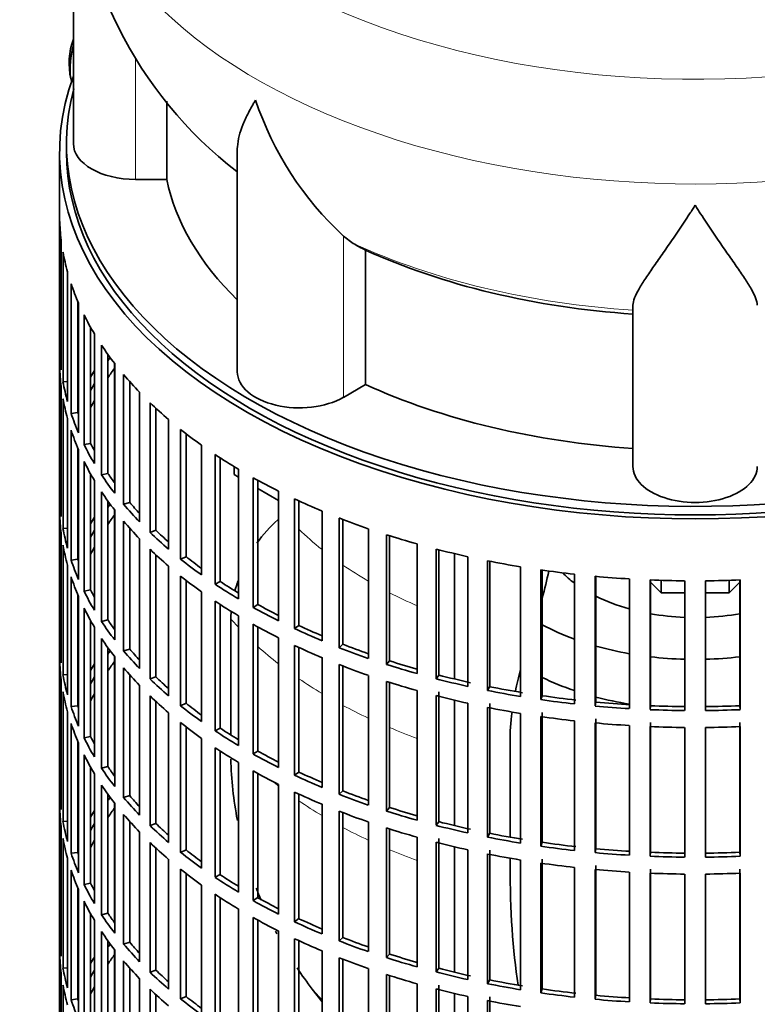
# Model space of a CAD drawing. Header units: millimetres. Extents: x 166 to 762, y -3140 to 2142.
# Tile 3 of 24: x 567 to 673, y -3030 to -2887. Entities that reach past the tile are written whole.
import ezdxf

# ---------------------------------------------------------------- set-up
doc = ezdxf.new("R2010")
doc.units = ezdxf.units.MM
for name, color, linetype in [('M5X8_UNI7687', 7, 'Continuous'), ('VSI134_DIFFUSORE', 7, 'Continuous'), ('VSI134_FILTRO_A', 7, 'Continuous'), ('VSI134_GIUNTO_8×', 7, 'Continuous'), ('VSI134_SUPPORTO_', 7, 'Continuous')]:
    doc.layers.add(name, color=color, linetype=linetype)

# ---------------------------------------------------------------- blocks, each defined once
blk = doc.blocks.new('SE4')
at = {"layer": 'M5X8_UNI7687', "color": 7, "linetype": 'Continuous', "lineweight": 35}
blk.add_arc((583.71, -2893.63), 10, 159.6255, 193.1681, dxfattribs=at)
blk.add_ellipse((575.53, -2891.91), major_axis=(1.01, 4.83), ratio=0.279258, start_param=1.436063, end_param=2.733198, dxfattribs=at)
at = {"layer": 'VSI134_DIFFUSORE', "color": 7, "linetype": 'Continuous', "lineweight": 35}
for p, q in [((574.33, -2862.21), (574.33, -2905.26)), ((587.86, -2910.46), (587.86, -2899.11)), ((598.06, -2906.17), (598.06, -2938.33)), ((583.33, -2910.46), (587.86, -2910.46)), ((614.84, -2919.71), (613.42, -2918.66)), ((616.62, -2940.16), (616.62, -2920.68)), ((655.33, -2952.03), (655.33, -2928.68)), ((613.42, -2942.01), (616.62, -2940.16))]:
    blk.add_line(p, q, dxfattribs=at)
at = {"layer": 'VSI134_DIFFUSORE', "color": 4, "linetype": 'Continuous', "lineweight": 9}
for p, q in [((583.33, -2910.46), (583.33, -2892.74)), ((613.42, -2942.01), (613.42, -2918.66))]:
    blk.add_line(p, q, dxfattribs=at)
at = {"layer": 'VSI134_DIFFUSORE', "color": 7, "linetype": 'Continuous', "lineweight": 35}
for centre, radius, start, end in [((635.25, -2861.22), 60.84, 180.9609, 232.2334), ((645.92, -2883.7), 47.73, 198.6373, 227.0857), ((622.75, -2907.32), 14.7, 237.4509, 245.3566)]:
    blk.add_arc(centre, radius, start, end, dxfattribs=at)
at = {"layer": 'VSI134_DIFFUSORE', "color": 4, "linetype": 'Continuous', "lineweight": 9}
for centre, major_axis, start_param, end_param in [((664.33, -2846.49), (85.67, 0), 2.813416, 6.283185), ((664.33, -2859.25), (-89.83, 0), 0, 3.209745), ((664.33, -2883.79), (-79.5, 0), 0.898849, 1.457346)]:
    blk.add_ellipse(centre, major_axis=major_axis, ratio=0.57735, start_param=start_param, end_param=end_param, dxfattribs=at)
at = {"layer": 'VSI134_DIFFUSORE', "color": 7, "linetype": 'Continuous', "lineweight": 35}
for centre, major_axis, start_param, end_param in [((583.33, -2905.26), (9, 0), 3.141593, 4.712389), ((664.33, -2905.26), (-77, 0), 0.117151, 0.534109), ((664.33, -2885.79), (-77, 0), 0.902549, 1.453645), ((607.06, -2938.33), (9, 0), 3.141593, 5.497787), ((664.33, -2905.26), (-77, 0), 0.902549, 1.453645), ((664.33, -2952.03), (-9, 0), 0, 3.141593)]:
    blk.add_ellipse(centre, major_axis=major_axis, ratio=0.57735, start_param=start_param, end_param=end_param, dxfattribs=at)
for points, knots in [([(598.06, -2906.19), (598.06, -2906.03), (598.06, -2905.87), (598.15, -2904.69), (598.43, -2903.64), (599.1, -2901.97), (599.37, -2901.39), (599.82, -2900.5), (599.98, -2900.2), (600.24, -2899.74), (600.37, -2899.51), (600.51, -2899.27), (600.6, -2899.12), (600.65, -2899.03), (600.69, -2898.96)], [0.4600931, 0.4600931, 0.4600931, 0.4600931, 0.5, 0.5, 0.75, 0.75, 0.875, 0.875, 0.9375, 0.9375, 0.96875, 0.984375, 0.984375, 1, 1, 1, 1]), ([(664.33, -2914.18), (664.2, -2914.39), (664.07, -2914.6), (663.8, -2915.02), (663.67, -2915.23), (663.27, -2915.84), (663.01, -2916.25), (662.22, -2917.44), (661.7, -2918.21), (660.69, -2919.68), (660.19, -2920.4), (659.25, -2921.75), (658.8, -2922.39), (657.95, -2923.61), (657.55, -2924.19), (657.01, -2925.01), (656.84, -2925.28), (656.52, -2925.79), (656.37, -2926.04), (655.96, -2926.76), (655.73, -2927.2), (655.42, -2928), (655.33, -2928.36), (655.33, -2928.68)], [0, 0, 0, 0, 0.03125, 0.03125, 0.0625, 0.0625, 0.125, 0.125, 0.25, 0.25, 0.375, 0.375, 0.5, 0.5, 0.625, 0.625, 0.6875, 0.6875, 0.75, 0.75, 0.875, 0.875, 1, 1, 1, 1]), ([(673.33, -2928.68), (673.33, -2928.36), (673.24, -2928), (672.93, -2927.2), (672.71, -2926.76), (672.3, -2926.05), (672.15, -2925.79), (671.82, -2925.28), (671.65, -2925.01), (671.11, -2924.19), (670.72, -2923.62), (669.87, -2922.39), (669.42, -2921.75), (668.47, -2920.4), (667.98, -2919.69), (666.96, -2918.21), (666.45, -2917.44), (665.66, -2916.25), (665.4, -2915.85), (665, -2915.23), (664.86, -2915.02), (664.6, -2914.6), (664.46, -2914.39), (664.33, -2914.18)], [0, 0, 0, 0, 0.125, 0.125, 0.25, 0.25, 0.3125, 0.3125, 0.375, 0.375, 0.5, 0.5, 0.625, 0.625, 0.75, 0.75, 0.875, 0.875, 0.9375, 0.9375, 0.96875, 0.96875, 1, 1, 1, 1])]:
    blk.add_open_spline(points, degree=3, knots=knots, dxfattribs=at)
at = {"layer": 'VSI134_FILTRO_A', "color": 7, "linetype": 'Continuous', "lineweight": 35}
for p, q in [((572.33, -2906.49), (572.33, -3070.6)), ((572.34, -2916.34), (572.34, -2935.12)), ((572.56, -2919.23), (572.56, -2938.01)), ((572.83, -2920.97), (572.83, -2939.75)), ((573.48, -2923.83), (573.48, -2942.61)), ((574, -2925.55), (574, -2944.33)), ((574.98, -2928.13), (574.98, -2944.21)), ((575.09, -2928.37), (575.09, -2947.15)), ((575.87, -2930.06), (575.87, -2948.84)), ((576.82, -2931.87), (576.82, -2948.67)), ((577.37, -2932.81), (577.37, -2951.59)), ((572.56, -2935.12), (572.34, -2935.12)), ((578.41, -2934.46), (578.41, -2953.24)), ((579.33, -2935.8), (579.33, -2953.01)), ((572.34, -2937.57), (572.34, -2956.35)), ((580.32, -2937.12), (580.32, -2955.9)), ((573.48, -2939.7), (572.83, -2939.75)), ((581.6, -2938.71), (581.6, -2957.49)), ((582.49, -2939.73), (582.49, -2957.22)), ((572.56, -2940.46), (572.56, -2959.24)), ((583.91, -2941.27), (583.91, -2960.05)), ((572.83, -2942.2), (572.83, -2960.98)), ((585.43, -2942.78), (585.43, -2961.56)), ((586.27, -2943.58), (586.27, -2961.25)), ((573.48, -2945.06), (573.48, -2963.84)), ((574.98, -2944.21), (574, -2944.33)), ((588.11, -2945.22), (588.11, -2964)), ((574, -2946.78), (574, -2965.56)), ((589.85, -2946.65), (589.85, -2965.43)), ((590.64, -2947.27), (590.64, -2965.08)), ((574.98, -2949.35), (574.98, -2965.44)), ((575.09, -2949.6), (575.09, -2968.38)), ((576.82, -2948.67), (575.87, -2948.84)), ((592.89, -2948.94), (592.89, -2967.72)), ((575.87, -2951.29), (575.87, -2970.07)), ((594.84, -2950.28), (594.84, -2969.06)), ((595.58, -2950.76), (595.58, -2968.67)), ((598.22, -2952.41), (598.22, -2971.19)), ((576.82, -2953.1), (576.82, -2969.89)), ((577.37, -2954.04), (577.37, -2972.82)), ((579.33, -2953.01), (578.41, -2953.24)), ((600.36, -2953.64), (600.36, -2972.42)), ((601.03, -2954.02), (601.03, -2972)), ((572.56, -2956.35), (572.34, -2956.35)), ((578.41, -2955.68), (578.41, -2974.46)), ((604.04, -2955.59), (604.04, -2974.37)), ((606.36, -2956.72), (606.36, -2975.5)), ((606.97, -2957), (606.97, -2975.04)), ((579.33, -2957.02), (579.33, -2974.24)), ((580.32, -2958.35), (580.32, -2977.13)), ((582.49, -2957.22), (581.6, -2957.49)), ((572.34, -2958.8), (572.34, -2977.58)), ((610.33, -2958.47), (610.33, -2977.25)), ((612.81, -2959.48), (612.81, -2978.26)), ((613.35, -2959.68), (613.35, -2977.77)), ((573.48, -2960.93), (572.83, -2960.98)), ((581.6, -2959.94), (581.6, -2978.72)), ((582.49, -2960.96), (582.49, -2978.45)), ((586.27, -2961.25), (585.43, -2961.56)), ((617.03, -2961.03), (617.03, -2979.81)), ((572.56, -2961.69), (572.56, -2980.47)), ((583.91, -2962.5), (583.91, -2981.28)), ((619.65, -2961.9), (619.65, -2980.68)), ((620.11, -2962.05), (620.11, -2980.17)), ((572.83, -2963.43), (572.83, -2982.21)), ((585.43, -2964.01), (585.43, -2982.79)), ((624.08, -2963.23), (624.08, -2982.01)), ((626.83, -2963.97), (626.83, -2982.75)), ((627.21, -2964.07), (627.21, -2982.22)), ((574.98, -2965.44), (574, -2965.56)), ((586.27, -2964.81), (586.27, -2982.48)), ((590.64, -2965.08), (589.85, -2965.43)), ((631.45, -2965.08), (631.45, -2983.86)), ((573.48, -2966.29), (573.48, -2985.07)), ((588.11, -2966.45), (588.11, -2985.22)), ((634.29, -2965.68), (634.29, -2984.45)), ((634.59, -2965.73), (634.59, -2983.9)), ((639.06, -2966.54), (639.06, -2985.32)), ((574, -2968.01), (574, -2986.79)), ((589.85, -2967.88), (589.85, -2986.66)), ((641.99, -2967), (641.99, -2985.78)), ((642.2, -2967.03), (642.2, -2985.21)), ((646.87, -2967.62), (646.87, -2986.4)), ((649.85, -2967.92), (649.85, -2986.7)), ((649.98, -2967.94), (649.98, -2986.13)), ((654.81, -2968.3), (654.81, -2987.08)), ((590.64, -2968.5), (590.64, -2986.3)), ((595.58, -2968.67), (594.84, -2969.06)), ((657.82, -2968.45), (657.82, -2987.23)), ((657.87, -2968.46), (657.87, -2986.66)), ((662.82, -2968.58), (662.82, -2987.36)), ((665.85, -2968.58), (665.85, -2987.36)), ((670.8, -2968.46), (670.8, -2986.66)), ((670.84, -2968.45), (670.84, -2987.23)), ((574.98, -2970.58), (574.98, -2986.67)), ((575.09, -2970.83), (575.09, -2989.61)), ((576.82, -2969.89), (575.87, -2970.07)), ((592.89, -2970.17), (592.89, -2988.95)), ((575.87, -2972.52), (575.87, -2991.3)), ((594.84, -2971.51), (594.84, -2990.29)), ((595.58, -2971.99), (595.58, -2989.9)), ((601.03, -2972), (600.36, -2972.42)), ((598.22, -2973.63), (598.22, -2992.41)), ((576.82, -2974.32), (576.82, -2991.12)), ((577.37, -2975.27), (577.37, -2994.05)), ((579.33, -2974.24), (578.41, -2974.46)), ((600.36, -2974.87), (600.36, -2993.65)), ((601.03, -2975.24), (601.03, -2993.22)), ((606.97, -2975.04), (606.36, -2975.5)), ((578.41, -2976.91), (578.41, -2995.69)), ((604.04, -2976.82), (604.04, -2995.6)), ((572.56, -2977.58), (572.34, -2977.58)), ((579.33, -2978.25), (579.33, -2995.47)), ((606.36, -2977.94), (606.36, -2996.72)), ((606.97, -2978.23), (606.97, -2996.27)), ((613.35, -2977.77), (612.81, -2978.26)), ((580.32, -2979.58), (580.32, -2998.36)), ((582.49, -2978.45), (581.6, -2978.72)), ((610.33, -2979.7), (610.33, -2998.48)), ((572.34, -2980.03), (572.34, -2998.81)), ((581.6, -2981.16), (581.6, -2999.94)), ((612.81, -2980.7), (612.81, -2999.48)), ((613.35, -2980.91), (613.35, -2999)), ((620.11, -2980.17), (619.65, -2980.68)), ((573.48, -2982.16), (572.83, -2982.21)), ((582.49, -2982.19), (582.49, -2999.68)), ((586.27, -2982.48), (585.43, -2982.79)), ((617.03, -2982.26), (617.03, -3001.04)), ((627.21, -2982.22), (626.83, -2982.75)), ((572.56, -2982.91), (572.56, -3001.69)), ((583.91, -2983.73), (583.91, -3002.5)), ((619.65, -2983.13), (619.65, -3001.91)), ((620.11, -2983.28), (620.11, -3001.4)), ((634.59, -2983.9), (634.29, -2984.45)), ((572.83, -2984.66), (572.83, -3003.44)), ((585.43, -2985.24), (585.43, -3004.02)), ((624.08, -2984.46), (624.08, -3003.24)), ((626.83, -2985.2), (626.83, -3003.98)), ((627.21, -2984.67), (627.21, -3003.45)), ((642.2, -2985.21), (641.99, -2985.78)), ((574.98, -2986.67), (574, -2986.79)), ((586.27, -2986.04), (586.27, -3003.71)), ((590.64, -2986.3), (589.85, -2986.66)), ((631.45, -2986.31), (631.45, -3005.09)), ((634.29, -2986.9), (634.29, -3005.68)), ((634.59, -2986.35), (634.59, -3005.13)), ((649.98, -2986.13), (649.85, -2986.7)), ((657.87, -2986.66), (657.82, -2987.23)), ((670.8, -2986.66), (670.84, -2987.23)), ((573.48, -2987.52), (573.48, -3006.3)), ((588.11, -2987.67), (588.11, -3006.45)), ((639.06, -2987.77), (639.06, -3006.55)), ((641.99, -2988.22), (641.99, -3007)), ((642.2, -2987.66), (642.2, -3006.44)), ((574, -2989.24), (574, -3008.02)), ((589.85, -2989.11), (589.85, -3007.89)), ((590.64, -2989.73), (590.64, -3007.53)), ((646.87, -2988.85), (646.87, -3007.63)), ((649.85, -2989.15), (649.85, -3007.93)), ((649.98, -2988.58), (649.98, -3007.36)), ((654.81, -2989.53), (654.81, -3008.31)), ((657.82, -2989.68), (657.82, -3008.46)), ((657.87, -2989.11), (657.87, -3007.88)), ((670.8, -2989.11), (670.8, -3007.88)), ((670.84, -2989.68), (670.84, -3008.46)), ((576.82, -2991.12), (575.87, -2991.3)), ((595.58, -2989.9), (594.84, -2990.29)), ((662.82, -2989.81), (662.82, -3008.59)), ((665.85, -2989.81), (665.85, -3008.59)), ((574.98, -2991.81), (574.98, -3007.89)), ((575.09, -2992.06), (575.09, -3010.84)), ((592.89, -2991.4), (592.89, -3010.18)), ((575.87, -2993.75), (575.87, -3012.53)), ((594.84, -2992.74), (594.84, -3011.51)), ((595.58, -2993.22), (595.58, -3011.12)), ((601.03, -2993.22), (600.36, -2993.65)), ((579.33, -2995.47), (578.41, -2995.69)), ((598.22, -2994.86), (598.22, -3013.64)), ((576.82, -2995.55), (576.82, -3012.35)), ((577.37, -2996.5), (577.37, -3015.28)), ((600.36, -2996.1), (600.36, -3014.88)), ((601.03, -2996.47), (601.03, -3014.45)), ((606.97, -2996.27), (606.36, -2996.72)), ((578.41, -2998.14), (578.41, -3016.92)), ((604.04, -2998.05), (604.04, -3016.83)), ((572.56, -2998.8), (572.34, -2998.81)), ((579.33, -2999.48), (579.33, -3016.7)), ((582.49, -2999.68), (581.6, -2999.94)), ((606.36, -2999.17), (606.36, -3017.95)), ((606.97, -2999.46), (606.97, -3017.49)), ((613.35, -2999), (612.81, -2999.48)), ((580.32, -3000.81), (580.32, -3019.59)), ((610.33, -3000.93), (610.33, -3019.71)), ((572.34, -3001.26), (572.34, -3020.04)), ((581.6, -3002.39), (581.6, -3021.17)), ((612.81, -3001.93), (612.81, -3020.71)), ((613.35, -3002.14), (613.35, -3020.23)), ((620.11, -3001.4), (619.65, -3001.91)), ((573.48, -3003.39), (572.83, -3003.44)), ((582.49, -3003.42), (582.49, -3020.91)), ((586.27, -3003.71), (585.43, -3004.02)), ((617.03, -3003.48), (617.03, -3022.26)), ((627.21, -3003.45), (626.83, -3003.98)), ((572.56, -3004.14), (572.56, -3022.92)), ((583.91, -3004.95), (583.91, -3023.73)), ((619.65, -3004.36), (619.65, -3023.14)), ((620.11, -3004.51), (620.11, -3022.63)), ((634.59, -3005.13), (634.29, -3005.68)), ((572.83, -3005.89), (572.83, -3024.66)), ((585.43, -3006.47), (585.43, -3025.25)), ((624.08, -3005.69), (624.08, -3024.47)), ((626.83, -3006.43), (626.83, -3025.21)), ((627.21, -3005.9), (627.21, -3024.68)), ((642.2, -3006.44), (641.99, -3007)), ((574.98, -3007.89), (574, -3008.02)), ((586.27, -3007.26), (586.27, -3024.94)), ((590.64, -3007.53), (589.85, -3007.89)), ((631.45, -3007.54), (631.45, -3026.31)), ((634.29, -3008.13), (634.29, -3026.91)), ((634.59, -3007.58), (634.59, -3026.36)), ((649.98, -3007.36), (649.85, -3007.93)), ((657.87, -3007.88), (657.82, -3008.46)), ((670.8, -3007.88), (670.84, -3008.46)), ((573.48, -3008.75), (573.48, -3027.53)), ((588.11, -3008.9), (588.11, -3027.68)), ((639.06, -3009), (639.06, -3027.78)), ((641.99, -3009.45), (641.99, -3028.23)), ((642.2, -3008.89), (642.2, -3027.67)), ((574, -3010.47), (574, -3029.25)), ((589.85, -3010.33), (589.85, -3029.11)), ((590.64, -3010.96), (590.64, -3028.76)), ((595.58, -3011.12), (594.84, -3011.51)), ((646.87, -3010.08), (646.87, -3028.86)), ((649.85, -3010.38), (649.85, -3029.16)), ((649.98, -3009.81), (649.98, -3028.59)), ((654.81, -3010.76), (654.81, -3029.54)), ((657.82, -3010.91), (657.82, -3029.69)), ((657.87, -3010.33), (657.87, -3029.11)), ((662.82, -3011.04), (662.82, -3029.82)), ((665.85, -3011.04), (665.85, -3029.82)), ((670.8, -3010.33), (670.8, -3029.11)), ((670.84, -3010.91), (670.84, -3029.69)), ((576.82, -3012.35), (575.87, -3012.53)), ((574.98, -3013.04), (574.98, -3029.12)), ((575.09, -3013.29), (575.09, -3032.07)), ((592.89, -3012.63), (592.89, -3031.4)), ((594.84, -3013.96), (594.84, -3032.74)), ((575.87, -3014.98), (575.87, -3033.76)), ((595.58, -3014.45), (595.58, -3032.35)), ((601.03, -3014.45), (600.36, -3014.88)), ((576.82, -3016.78), (576.82, -3033.58)), ((579.33, -3016.7), (578.41, -3016.92)), ((598.22, -3016.09), (598.22, -3034.87)), ((577.37, -3017.73), (577.37, -3036.51)), ((600.36, -3017.33), (600.36, -3036.11)), ((601.03, -3017.7), (601.03, -3035.68)), ((606.97, -3017.49), (606.36, -3017.95)), ((578.41, -3019.37), (578.41, -3038.15)), ((604.04, -3019.28), (604.04, -3038.06)), ((572.56, -3020.03), (572.34, -3020.04)), ((579.33, -3020.71), (579.33, -3037.93)), ((582.49, -3020.91), (581.6, -3021.17)), ((606.36, -3020.4), (606.36, -3039.18)), ((606.97, -3020.69), (606.97, -3038.72)), ((613.35, -3020.23), (612.81, -3020.71)), ((572.34, -3022.49), (572.34, -3041.27)), ((580.32, -3022.04), (580.32, -3040.82)), ((610.33, -3022.16), (610.33, -3040.94)), ((581.6, -3023.62), (581.6, -3042.4)), ((612.81, -3023.16), (612.81, -3041.94)), ((613.35, -3023.37), (613.35, -3041.45)), ((620.11, -3022.63), (619.65, -3023.14)), ((572.56, -3025.37), (572.56, -3044.15)), ((573.48, -3024.62), (572.83, -3024.66)), ((582.49, -3024.65), (582.49, -3042.14)), ((586.27, -3024.94), (585.43, -3025.25)), ((617.03, -3024.71), (617.03, -3043.49)), ((627.21, -3024.68), (626.83, -3025.21)), ((583.91, -3026.18), (583.91, -3044.96)), ((619.65, -3025.59), (619.65, -3044.37)), ((620.11, -3025.73), (620.11, -3043.85)), ((634.59, -3026.36), (634.29, -3026.91)), ((572.83, -3027.11), (572.83, -3045.89)), ((585.43, -3027.7), (585.43, -3046.48)), ((624.08, -3026.92), (624.08, -3045.7)), ((626.83, -3027.66), (626.83, -3046.44)), ((627.21, -3027.13), (627.21, -3045.91)), ((642.2, -3027.67), (641.99, -3028.23)), ((574.98, -3029.12), (574, -3029.25)), ((586.27, -3028.49), (586.27, -3046.17)), ((590.64, -3028.76), (589.85, -3029.11)), ((631.45, -3028.76), (631.45, -3047.54)), ((634.29, -3029.36), (634.29, -3048.14)), ((634.59, -3028.81), (634.59, -3047.59)), ((649.98, -3028.59), (649.85, -3029.16)), ((657.87, -3029.11), (657.82, -3029.69)), ((670.8, -3029.11), (670.84, -3029.69))]:
    blk.add_line(p, q, dxfattribs=at)
for centre, major_axis, start_param, end_param in [((664.33, -2906.49), (-92, 0), -0.208894, 3.350487), ((664.33, -2906.49), (-91, 0), 0, 3.141593), ((664.33, -2915.47), (-92, 0), 0.016456, 0.07081), ((664.33, -2915.47), (-92, 0), 0.103722, 0.158077), ((664.33, -2915.47), (-92, 0), 0.190989, 0.245343), ((664.33, -2915.47), (-92, 0), 0.278255, 0.33261), ((664.33, -2934.25), (-92, 0), 0.016456, 0.07081), ((664.33, -2915.47), (-92, 0), 0.365522, 0.419876), ((664.33, -2955.48), (-91, 0), -0.374965, -0.365223), ((664.33, -2936.7), (-92, 0), 0.016456, 0.07081), ((664.33, -2955.48), (-92, 0), -0.33261, -0.313806), ((664.33, -2957.93), (-91, 0), -0.394539, -0.365223), ((664.33, -2934.25), (-92, 0), 0.103722, 0.158077), ((664.33, -2915.47), (-92, 0), 0.452788, 0.507143), ((664.33, -2955.48), (-91, 0), -0.299174, -0.277957), ((664.33, -2936.7), (-92, 0), 0.103722, 0.158077), ((664.33, -2957.93), (-91, 0), -0.299174, -0.277957), ((664.33, -2915.47), (-92, 0), 0.540055, 0.594409), ((664.33, -2934.25), (-92, 0), 0.190989, 0.245343), ((664.33, -2934.25), (-91, 0), 0.19069, 0.196715), ((664.33, -2936.7), (-92, 0), 0.190989, 0.245343), ((664.33, -2915.47), (-92, 0), 0.627321, 0.681676), ((664.33, -2934.25), (-92, 0), 0.278255, 0.33261), ((664.33, -2934.25), (-91, 0), 0.277957, 0.299174), ((664.33, -2936.7), (-92, 0), 0.278255, 0.33261), ((664.33, -2915.47), (-92, 0), 0.714588, 0.768942), ((664.33, -2934.25), (-92, 0), 0.365522, 0.419876), ((664.33, -2934.25), (-91, 0), 0.365223, 0.394539), ((664.33, -2915.47), (-92, 0), 0.801854, 0.856209), ((664.33, -2955.48), (-92, 0), 0.016456, 0.07081), ((664.33, -2936.7), (-92, 0), 0.365522, 0.419876), ((664.33, -2915.47), (-92, 0), 0.889121, 0.943475), ((664.33, -2976.71), (-91, 0), -0.374965, -0.365223), ((664.33, -2934.25), (-92, 0), 0.452788, 0.507143), ((664.33, -2934.25), (-91, 0), 0.45249, 0.486998), ((664.33, -2957.93), (-92, 0), 0.016456, 0.07081), ((664.33, -2976.71), (-92, 0), -0.33261, -0.313806), ((664.33, -2979.16), (-91, 0), -0.394539, -0.365223), ((664.33, -2915.47), (-92, 0), 0.976387, 1.030742), ((664.33, -2955.48), (-92, 0), 0.103722, 0.158077), ((664.33, -2976.71), (-91, 0), -0.299174, -0.277957), ((664.33, -2936.7), (-92, 0), 0.452788, 0.507143), ((664.33, -2934.25), (-91, 0), 0.539756, 0.577951), ((664.33, -2934.25), (-92, 0), 0.540055, 0.594409), ((664.33, -2915.47), (-92, 0), 1.063654, 1.118008), ((664.33, -2957.93), (-92, 0), 0.103722, 0.158077), ((664.33, -2979.16), (-91, 0), -0.299174, -0.277957), ((664.33, -2936.7), (-92, 0), 0.540055, 0.594409), ((664.33, -2915.47), (-92, 0), 1.15092, 1.205275), ((664.33, -2955.48), (-92, 0), 0.190989, 0.245343), ((664.33, -2955.48), (-91, 0), 0.19069, 0.196715), ((664.33, -2934.25), (-92, 0), 0.627321, 0.681676), ((664.33, -2934.25), (-91, 0), 0.627022, 0.668018), ((664.33, -2915.47), (-92, 0), 1.238186, 1.292541), ((664.33, -2957.93), (-92, 0), 0.190989, 0.245343), ((664.33, -2936.7), (-92, 0), 0.627321, 0.681676), ((664.33, -2915.47), (-92, 0), 1.325453, 1.379807), ((664.33, -2915.47), (-92, 0), 1.412719, 1.467074), ((664.33, -2934.25), (-92, 0), 0.714588, 0.768942), ((664.33, -2934.25), (-91, 0), 0.714289, 0.757518), ((664.33, -2915.47), (-92, 0), 1.499986, 1.55434), ((664.33, -2915.47), (92, 0), 4.728845, 4.783199), ((664.33, -2955.48), (-92, 0), 0.278255, 0.33261), ((664.33, -2955.48), (-91, 0), 0.277957, 0.299174), ((664.33, -2957.93), (-92, 0), 0.278255, 0.33261), ((664.33, -2936.7), (-92, 0), 0.714588, 0.768942), ((664.33, -2934.25), (-92, 0), 0.801854, 0.856209), ((664.33, -2934.25), (-91, 0), 0.801555, 0.846635), ((664.33, -2955.48), (-92, 0), 0.365522, 0.419876), ((664.33, -2955.48), (-91, 0), 0.365223, 0.394539), ((664.33, -2936.7), (-92, 0), 0.801854, 0.856209), ((664.33, -2934.25), (-92, 0), 0.889121, 0.943475), ((664.33, -2934.25), (-91, 0), 0.888822, 0.935485), ((664.33, -2957.93), (-92, 0), 0.365522, 0.419876), ((664.33, -2976.71), (-92, 0), 0.016456, 0.07081), ((664.33, -2936.7), (-92, 0), 0.889121, 0.943475), ((664.33, -2934.25), (-92, 0), 0.976387, 1.030742), ((664.33, -2934.25), (-91, 0), 0.976088, 1.024141), ((664.33, -2997.94), (-91, 0), -0.374965, -0.365223), ((664.33, -2955.48), (-92, 0), 0.452788, 0.507143), ((664.33, -2955.48), (-91, 0), 0.45249, 0.486998), ((664.33, -2979.16), (-92, 0), 0.016456, 0.07081), ((664.33, -2997.94), (-92, 0), -0.33261, -0.313806), ((664.33, -3000.39), (-91, 0), -0.394539, -0.365223), ((664.33, -2957.93), (-92, 0), 0.452788, 0.507143), ((664.33, -2936.7), (-92, 0), 0.976387, 1.030742), ((664.33, -2934.25), (-92, 0), 1.063654, 1.118008), ((664.33, -2934.25), (-91, 0), 1.063355, 1.112655), ((664.33, -2976.71), (-92, 0), 0.103722, 0.158077), ((664.33, -2997.94), (-91, 0), -0.299174, -0.277957), ((664.33, -2955.48), (-91, 0), 0.539756, 0.577951), ((664.33, -2934.25), (-91, 0), 1.150621, 1.205573), ((664.33, -2955.48), (-92, 0), 0.540055, 0.594409), ((664.33, -2936.7), (-92, 0), 1.063654, 1.118008), ((664.33, -2934.25), (-92, 0), 1.15092, 1.205275), ((664.33, -2934.25), (-91, 0), 1.237888, 1.29284), ((664.33, -2979.16), (-92, 0), 0.103722, 0.158077), ((664.33, -3000.39), (-91, 0), -0.299174, -0.277957), ((664.33, -2957.93), (-92, 0), 0.540055, 0.594409), ((664.33, -2936.7), (-92, 0), 1.15092, 1.205275), ((664.33, -2934.25), (-92, 0), 1.238186, 1.292541), ((664.33, -2934.25), (-91, 0), 1.325154, 1.380106), ((664.33, -2976.71), (-92, 0), 0.190989, 0.245343), ((664.33, -2976.71), (-91, 0), 0.19069, 0.196715), ((664.33, -2955.48), (-92, 0), 0.627321, 0.681676), ((664.33, -2955.48), (-91, 0), 0.627022, 0.668018), ((664.33, -2936.7), (-92, 0), 1.238186, 1.292541), ((664.33, -2934.25), (-92, 0), 1.325453, 1.379807), ((664.33, -2934.25), (-92, 0), 1.412719, 1.467074), ((664.33, -2934.25), (-91, 0), 1.412421, 1.467373), ((664.33, -2934.25), (-91, 0), 1.499687, 1.554639), ((664.33, -2934.25), (91, 0), 4.728546, 4.783498), ((664.33, -2936.7), (-92, 0), 1.325453, 1.379807), ((664.33, -2934.25), (-92, 0), 1.499986, 1.55434), ((664.33, -2934.25), (92, 0), 4.728845, 4.783199), ((664.33, -2979.16), (-92, 0), 0.190989, 0.245343), ((664.33, -2957.93), (-92, 0), 0.627321, 0.681676), ((664.33, -2936.7), (-92, 0), 1.412719, 1.467074), ((664.33, -2936.7), (-92, 0), 1.499986, 1.55434), ((664.33, -2936.7), (92, 0), 4.728845, 4.783199), ((664.33, -2976.71), (-91, 0), 0.277957, 0.299174), ((664.33, -2955.48), (-92, 0), 0.714588, 0.768942), ((664.33, -2955.48), (-91, 0), 0.714289, 0.757518), ((664.33, -2976.71), (-92, 0), 0.278255, 0.33261), ((664.33, -2979.16), (-92, 0), 0.278255, 0.33261), ((664.33, -2957.93), (-92, 0), 0.714588, 0.768942), ((664.33, -2955.48), (-92, 0), 0.801854, 0.856209), ((664.33, -2955.48), (-91, 0), 0.801555, 0.846635), ((664.33, -2976.71), (-91, 0), 0.365223, 0.394539), ((664.33, -2976.71), (-92, 0), 0.365522, 0.419876), ((664.33, -2957.93), (-92, 0), 0.801854, 0.856209), ((664.33, -2955.48), (-92, 0), 0.889121, 0.943475), ((664.33, -2955.48), (-91, 0), 0.888822, 0.935485), ((664.33, -2979.16), (-92, 0), 0.365522, 0.419876), ((664.33, -2997.94), (-92, 0), 0.016456, 0.07081), ((664.33, -2976.71), (-91, 0), 0.45249, 0.486998), ((664.33, -2957.93), (-92, 0), 0.889121, 0.943475), ((664.33, -2955.48), (-92, 0), 0.976387, 1.030742), ((664.33, -2955.48), (-91, 0), 0.976088, 1.024141), ((664.33, -3019.17), (-91, 0), -0.374965, -0.365223), ((664.33, -2976.71), (-92, 0), 0.452788, 0.507143), ((664.33, -3000.39), (-92, 0), 0.016456, 0.07081), ((664.33, -3019.17), (-92, 0), -0.33261, -0.313806), ((664.33, -3021.61), (-91, 0), -0.394539, -0.365223), ((664.33, -2979.16), (-92, 0), 0.452788, 0.507143), ((664.33, -2957.93), (-92, 0), 0.976387, 1.030742), ((664.33, -2955.48), (-92, 0), 1.063654, 1.118008), ((664.33, -2955.48), (-91, 0), 1.063355, 1.112655), ((664.33, -2997.94), (-92, 0), 0.103722, 0.158077), ((664.33, -3019.17), (-91, 0), -0.299174, -0.277957), ((664.33, -2976.71), (-92, 0), 0.540055, 0.594409), ((664.33, -2976.71), (-91, 0), 0.539756, 0.577951), ((664.33, -2955.48), (-92, 0), 1.15092, 1.205275), ((664.33, -2955.48), (-91, 0), 1.150621, 1.205573), ((664.33, -2957.93), (-92, 0), 1.063654, 1.118008), ((664.33, -2955.48), (-91, 0), 1.237888, 1.29284), ((664.33, -3000.39), (-92, 0), 0.103722, 0.158077), ((664.33, -3021.61), (-91, 0), -0.299174, -0.277957), ((664.33, -2979.16), (-92, 0), 0.540055, 0.594409), ((664.33, -2957.93), (-92, 0), 1.15092, 1.205275), ((664.33, -2955.48), (-92, 0), 1.238186, 1.292541), ((664.33, -2955.48), (-91, 0), 1.325154, 1.380106), ((664.33, -2997.94), (-92, 0), 0.190989, 0.245343), ((664.33, -2997.94), (-91, 0), 0.19069, 0.196715), ((664.33, -2976.71), (-92, 0), 0.627321, 0.681676), ((664.33, -2976.71), (-91, 0), 0.627022, 0.668018), ((664.33, -2957.93), (-92, 0), 1.238186, 1.292541), ((664.33, -2955.48), (-92, 0), 1.325453, 1.379807), ((664.33, -2955.48), (-92, 0), 1.412719, 1.467074), ((664.33, -2955.48), (-91, 0), 1.412421, 1.467373), ((664.33, -2955.48), (-91, 0), 1.499687, 1.554639), ((664.33, -2955.48), (91, 0), 4.728546, 4.783498), ((664.33, -2957.93), (-92, 0), 1.325453, 1.379807), ((664.33, -2955.48), (-92, 0), 1.499986, 1.55434), ((664.33, -2955.48), (92, 0), 4.728845, 4.783199), ((664.33, -3000.39), (-92, 0), 0.190989, 0.245343), ((664.33, -2979.16), (-92, 0), 0.627321, 0.681676), ((664.33, -2976.71), (-91, 0), 0.714289, 0.757518), ((664.33, -2957.93), (-92, 0), 1.412719, 1.467074), ((664.33, -2957.93), (-92, 0), 1.499986, 1.55434), ((664.33, -2957.93), (92, 0), 4.728845, 4.783199), ((664.33, -2997.94), (-92, 0), 0.278255, 0.33261), ((664.33, -2997.94), (-91, 0), 0.277957, 0.299174), ((664.33, -2976.71), (-92, 0), 0.714588, 0.768942), ((664.33, -2979.16), (-92, 0), 0.714588, 0.768942), ((664.33, -3000.39), (-92, 0), 0.278255, 0.33261), ((664.33, -2976.71), (-92, 0), 0.801854, 0.856209), ((664.33, -2976.71), (-91, 0), 0.801555, 0.846635), ((664.33, -2997.94), (-91, 0), 0.365223, 0.394539), ((664.33, -2997.94), (-92, 0), 0.365522, 0.419876), ((664.33, -2979.16), (-92, 0), 0.801854, 0.856209), ((664.33, -2976.71), (-92, 0), 0.889121, 0.943475), ((664.33, -2976.71), (-91, 0), 0.888822, 0.935485), ((664.33, -3000.39), (-92, 0), 0.365522, 0.419876), ((664.33, -3019.17), (-92, 0), 0.016456, 0.07081), ((664.33, -3040.39), (-91, 0), -0.374965, -0.365223), ((664.33, -2997.94), (-91, 0), 0.45249, 0.486998), ((664.33, -2979.16), (-92, 0), 0.889121, 0.943475), ((664.33, -2976.71), (-92, 0), 0.976387, 1.030742), ((664.33, -2976.71), (-91, 0), 0.976088, 1.024141), ((664.33, -3021.61), (-92, 0), 0.016456, 0.07081), ((664.33, -2997.94), (-92, 0), 0.452788, 0.507143), ((664.33, -3040.39), (-92, 0), -0.33261, -0.313806), ((664.33, -3042.84), (-91, 0), -0.394539, -0.365223), ((664.33, -3000.39), (-92, 0), 0.452788, 0.507143), ((664.33, -2979.16), (-92, 0), 0.976387, 1.030742), ((664.33, -2976.71), (-92, 0), 1.063654, 1.118008), ((664.33, -2976.71), (-91, 0), 1.063355, 1.112655), ((664.33, -3019.17), (-92, 0), 0.103722, 0.158077), ((664.33, -3040.39), (-91, 0), -0.299174, -0.277957), ((664.33, -2997.94), (-92, 0), 0.540055, 0.594409), ((664.33, -2997.94), (-91, 0), 0.539756, 0.577951), ((664.33, -2976.71), (-92, 0), 1.15092, 1.205275), ((664.33, -2976.71), (-91, 0), 1.150621, 1.205573), ((664.33, -2979.16), (-92, 0), 1.063654, 1.118008), ((664.33, -2976.71), (-91, 0), 1.237888, 1.29284), ((664.33, -3021.61), (-92, 0), 0.103722, 0.158077), ((664.33, -3042.84), (-91, 0), -0.299174, -0.277957), ((664.33, -3000.39), (-92, 0), 0.540055, 0.594409), ((664.33, -2979.16), (-92, 0), 1.15092, 1.205275), ((664.33, -2976.71), (-92, 0), 1.238186, 1.292541), ((664.33, -2976.71), (-92, 0), 1.325453, 1.379807), ((664.33, -2976.71), (-91, 0), 1.325154, 1.380106), ((664.33, -3019.17), (-92, 0), 0.190989, 0.245343), ((664.33, -3019.17), (-91, 0), 0.19069, 0.196715), ((664.33, -2997.94), (-92, 0), 0.627321, 0.681676), ((664.33, -2997.94), (-91, 0), 0.627022, 0.668018), ((664.33, -2979.16), (-92, 0), 1.238186, 1.292541), ((664.33, -2976.71), (-92, 0), 1.412719, 1.467074), ((664.33, -2976.71), (-91, 0), 1.412421, 1.467373), ((664.33, -2976.71), (-92, 0), 1.499986, 1.55434), ((664.33, -2976.71), (-91, 0), 1.499687, 1.554639), ((664.33, -2976.71), (91, 0), 4.728546, 4.783498), ((664.33, -2976.71), (92, 0), 4.728845, 4.783199)]:
    blk.add_ellipse(centre, major_axis=major_axis, ratio=0.57735, start_param=start_param, end_param=end_param, dxfattribs=at)
at = {"layer": 'VSI134_GIUNTO_8×', "color": 7, "linetype": 'Continuous', "lineweight": 35}
for centre, major_axis, start_param, end_param in [((664.33, -2961.19), (-22, 0), 0.512266, 0.653708), ((664.33, -2961.19), (-22, 0), 0.860097, 1.12301), ((664.33, -2961.19), (-22, 0), 1.272507, 1.501929), ((664.33, -2961.19), (-22, 0), 1.639664, 1.869086), ((664.33, -2961.19), (-32.5, 0), 0.821803, 1.003487), ((664.33, -2961.19), (-32.5, 0), 1.113415, 1.273341), ((664.33, -2961.19), (-32.5, 0), 1.370522, 1.524199), ((664.33, -2961.19), (-32.5, 0), 1.617394, 1.771071), ((664.33, -2967.29), (-34.5, 0), 0.874436, 1.040008), ((664.33, -2967.29), (-34.5, 0), 1.141754, 1.291065)]:
    blk.add_ellipse(centre, major_axis=major_axis, ratio=0.57735, start_param=start_param, end_param=end_param, dxfattribs=at)
at = {"layer": 'VSI134_SUPPORTO_', "color": 7, "linetype": 'Continuous', "lineweight": 35}
for p, q in [((573.33, -2905.26), (573.33, -2906.49)), ((580.26, -2954.36), (580.26, -2937.04)), ((597.58, -2953.19), (597.58, -2952.02)), ((598.22, -2953.56), (597.58, -2953.19)), ((604.04, -2956.92), (601.03, -2955.19)), ((580.26, -2975.58), (580.26, -2958.27)), ((629.51, -2982.79), (629.51, -2964.63)), ((659.42, -2970.33), (657.87, -2968.77)), ((659.42, -2970.33), (659.42, -2968.51)), ((669.24, -2970.33), (669.24, -2968.51)), ((670.8, -2968.77), (669.24, -2970.33)), ((662.82, -2970.33), (659.42, -2970.33)), ((669.24, -2970.33), (665.85, -2970.33)), ((597.11, -2974.05), (597.11, -2990.89)), ((580.26, -2996.81), (580.26, -2979.5)), ((629.51, -3004.02), (629.51, -2985.86)), ((637.54, -3005.69), (637.54, -2991.82)), ((580.26, -3018.04), (580.26, -3000.73)), ((629.51, -3025.25), (629.51, -3007.09)), ((637.54, -3009.87), (637.54, -3008.74)), ((580.26, -3039.27), (580.26, -3021.96)), ((608.9, -3027.7), (610.33, -3029.54)), ((629.51, -3046.48), (629.51, -3028.32))]:
    blk.add_line(p, q, dxfattribs=at)
for centre, radius, start, end in [((617.98, -2975.18), 20.9, 132.2885, 144.8366), ((617.98, -2975.18), 20.9, 161.6046, 165.7625), ((617.98, -2975.18), 20.9, 174.1802, 176.902), ((654.66, -2992.78), 57.56, 181.5895, 190.4957), ((654.66, -2992.78), 57.56, 200.6285, 202.5098), ((654.66, -2992.78), 57.56, 207.4475, 207.8764), ((654.66, -2992.78), 57.56, 213.6, 217.3447)]:
    blk.add_arc(centre, radius, start, end, dxfattribs=at)
for centre, major_axis, ratio, start_param, end_param in [((664.33, -2905.26), (91, 0), 0.57735, 2.990025, 6.283185), ((632.19, -2966.03), (8.14, 34.04), 0.31246, 4.639612, 4.753819), ((643.28, -2983.82), (3.49, 14.59), 0.31246, 1.479895, 1.698732), ((643.28, -2983.82), (3.49, 14.59), 0.31246, -4.378668, -4.059125), ((671.99, -2961.86), (-20.93, -87.53), 0.31246, -0.917533, -0.65805)]:
    blk.add_ellipse(centre, major_axis=major_axis, ratio=ratio, start_param=start_param, end_param=end_param, dxfattribs=at)
at = {"layer": 'VSI134_SUPPORTO_', "color": 4, "linetype": 'Continuous', "lineweight": 9}
for centre, major_axis, start_param, end_param in [((664.33, -2941.55), (-66.6, 0), 0.533057, 0.625209), ((664.33, -2941.55), (-66.6, 0), 0.698932, 0.780897), ((664.33, -2941.55), (-66.6, 0), 0.844673, 0.921885), ((664.33, -2954.85), (-75, 0), 0.459415, 0.491682), ((664.33, -2954.85), (-75, 0), 0.566131, 0.63707), ((664.33, -2954.85), (-75, 0), 0.70007, 0.766956), ((664.33, -2954.85), (-75, 0), 0.823319, 0.888301), ((664.33, -2954.85), (-75, 0), 0.94022, 1.004352), ((664.33, -2972.53), (-75, 0), 0.618187, 0.63707), ((664.33, -2972.53), (-75, 0), 0.70007, 0.766956), ((664.33, -2972.53), (-75, 0), 0.823319, 0.888301), ((664.33, -2972.53), (-75, 0), 0.94022, 1.004352), ((664.33, -3011.32), (-62.27, 0), 0.473078, 0.521266)]:
    blk.add_ellipse(centre, major_axis=major_axis, ratio=0.57735, start_param=start_param, end_param=end_param, dxfattribs=at)

msp = doc.modelspace()

# ---------------------------------------------------------------- block references
msp.add_blockref('SE4', (0, 0))

doc.saveas('drawing.dxf')
